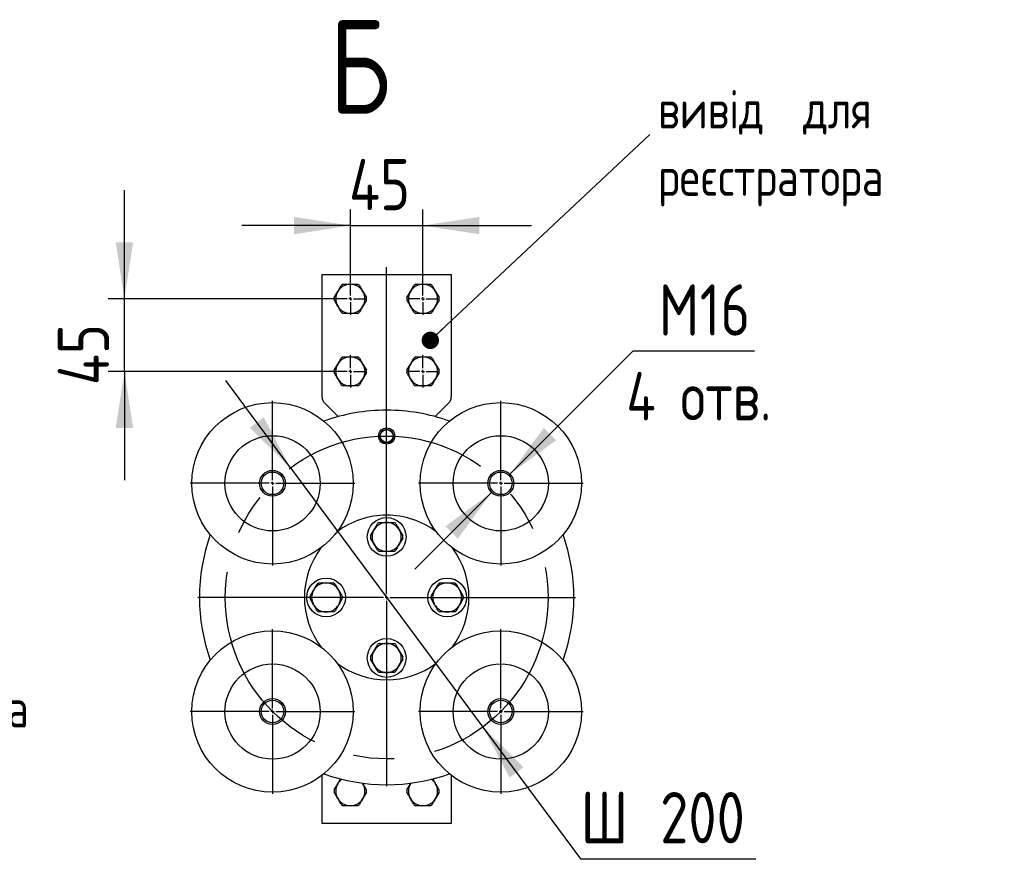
# Model space of a CAD drawing. Header units: millimetres. Extents: x 0 to 305, y 0 to 297.
# Tile 13 of 39: x 104 to 165, y 152 to 204. Entities that reach past the tile are written whole.
import ezdxf

# ---------------------------------------------------------------- set-up
doc = ezdxf.new("R2010")
doc.units = ezdxf.units.MM
doc.linetypes.add('CENTERX2', pattern=[20.32, 12.7, -2.54, 2.54, -2.54])
doc.layers.add('ОСНОВНАЯ_НАДПИСЬ', color=7, linetype='Continuous')
doc.styles.add('SLDTEXTSTYLE0', font='ГОСТ тип А', dxfattribs={"bigfont": 'bigfont'})
doc.styles.add('SLDTEXTSTYLE1', font='ГОСТ тип А', dxfattribs={"bigfont": 'bigfont'})
doc.styles.add('SLDTEXTSTYLE2', font='ГОСТ тип А')
doc.styles.add('SLDTEXTSTYLE4', font='ГОСТ тип А')
doc.styles.add('SLDTEXTSTYLE5', font='ГОСТ тип А', dxfattribs={"bigfont": 'bigfont'})
doc.styles.get("Standard").update_dxf_attribs({"font": 'ГОСТ тип А'})
doc.dimstyles.new('SLDDIMSTYLE2', dxfattribs={"dimtxt": 2.728516, "dimasz": 3.5, "dimexe": 0, "dimexo": 0.0625, "dimgap": 0.682129, "dimtad": 2, "dimlfac": 10, "dimrnd": 1e-09, "dimzin": 12, "dimdsep": 46, "dimtxsty": 'SLDTEXTSTYLE2', "dimsah": 1, "dimcen": 0.09, "dimadec": 0, "dimazin": 3, "dimtfac": 1, "dimtdec": 3, "dimtmove": 0, "dimatfit": 0, "dimfxl": 1, "dimfrac": 2, "dimtolj": 1, "dimtzin": 12, "dimarcsym": 0})
doc.dimstyles.new('SLDDIMSTYLE3', dxfattribs={"dimtxt": 0.18, "dimasz": 1.076923, "dimexe": 0, "dimexo": 0.0625, "dimgap": 0, "dimtad": 0, "dimtih": 1, "dimtoh": 1, "dimdec": 0, "dimrnd": 1e-09, "dimzin": 0, "dimdsep": 46, "dimtxsty": 'Standard', "dimblk1": 'DOT', "dimblk2": 'DOT', "dimsah": 1, "dimcen": 0.09, "dimadec": 0, "dimazin": 0, "dimtfac": 1.076923, "dimtdec": 0, "dimtofl": 0, "dimtmove": 0, "dimatfit": 3, "dimldrblk": 'DOT', "dimfxl": 1, "dimfrac": 2, "dimtolj": 1, "dimtzin": 0, "dimarcsym": 0})
doc.dimstyles.new('SLDDIMSTYLE4', dxfattribs={"dimtxt": 2.728516, "dimasz": 3.5, "dimexe": 0, "dimexo": 0.0625, "dimgap": 0.682129, "dimtad": 0, "dimtih": 1, "dimtoh": 1, "dimlfac": 10, "dimrnd": 1e-09, "dimzin": 12, "dimdsep": 46, "dimtxsty": 'SLDTEXTSTYLE2', "dimsah": 1, "dimcen": 0, "dimadec": 0, "dimazin": 3, "dimtfac": 1, "dimtdec": 3, "dimtmove": 0, "dimatfit": 3, "dimfxl": 1, "dimfrac": 2, "dimtolj": 1, "dimtzin": 12, "dimarcsym": 0})
doc.dimstyles.new('SLDDIMSTYLE5', dxfattribs={"dimtxt": 2.728516, "dimasz": 3.5, "dimexe": 0, "dimexo": 0.0625, "dimgap": 0.682129, "dimtad": 0, "dimtih": 1, "dimtoh": 1, "dimdec": 0, "dimlfac": 10, "dimrnd": 1e-09, "dimzin": 12, "dimdsep": 46, "dimtxsty": 'SLDTEXTSTYLE2', "dimsah": 1, "dimcen": 0, "dimadec": 0, "dimazin": 3, "dimtfac": 1, "dimtdec": 3, "dimtofl": 0, "dimtmove": 0, "dimatfit": 3, "dimfxl": 1, "dimfrac": 2, "dimtolj": 1, "dimtzin": 12, "dimarcsym": 0})

# ---------------------------------------------------------------- blocks, each defined once
blk = doc.blocks.new('SW_NOTE_0_5')
at = {"layer": 'ОСНОВНАЯ_НАДПИСЬ', "color": 0, "char_height": 2.38125, "attachment_point": 1, "style": 'SLDTEXTSTYLE1'}
for s, insert in [('вивід для реєстратора', (0.567, 2.758)), ('спрацювань JCQF', (0.567, -1.417))]:
    blk.add_mtext(s, dxfattribs=dict(at, insert=insert))
blk = doc.blocks.new('_D_8')
at = {"layer": 'ОСНОВНАЯ_НАДПИСЬ'}
for p, q in [((120.943, 176.52), (116.93, 181.924)), ((120.943, 176.52), (132.867, 160.463)), ((132.867, 160.463), (138.923, 152.308)), ((138.923, 152.308), (149.776, 152.308))]:
    blk.add_line(p, q, dxfattribs=at)
for points in [[(120.943, 176.52), (119.288, 179.651), (118.424, 179.009)], [(132.867, 160.463), (134.521, 157.332), (135.386, 157.974)]]:
    blk.add_solid(points, dxfattribs=at)
at = {"layer": 'ОСНОВНАЯ_НАДПИСЬ', "char_height": 3.175, "attachment_point": 1, "style": 'SLDTEXTSTYLE4'}
for s, insert in [('%%c', (138.923, 156.436)), ('200', (143.849, 156.436))]:
    blk.add_mtext(s, dxfattribs=dict(at, insert=insert))
blk = doc.blocks.new('_D_9')
at = {"layer": 'ОСНОВНАЯ_НАДПИСЬ'}
for p, q in [((124.655, 188.002), (124.655, 192.529)), ((129.155, 188.002), (129.155, 192.529)), ((124.655, 191.529), (117.924, 191.529)), ((124.655, 191.529), (129.155, 191.529)), ((129.155, 191.529), (135.885, 191.529))]:
    blk.add_line(p, q, dxfattribs=at)
for points in [[(124.655, 191.529), (121.155, 192.067), (121.155, 190.99)], [(129.155, 191.529), (132.655, 190.99), (132.655, 192.067)]]:
    blk.add_solid(points, dxfattribs=at)
at = {"layer": 'ОСНОВНАЯ_НАДПИСЬ', "insert": (124.571, 195.656), "char_height": 3.175, "attachment_point": 1, "style": 'SLDTEXTSTYLE4'}
blk.add_mtext('45', dxfattribs=at)
blk = doc.blocks.new('_D_10')
at = {"layer": 'ОСНОВНАЯ_НАДПИСЬ'}
for p, q in [((110.656, 186.992), (110.656, 193.722)), ((123.645, 186.992), (109.656, 186.992)), ((110.656, 182.492), (110.656, 186.992)), ((123.645, 182.492), (109.656, 182.492)), ((110.656, 182.492), (110.656, 175.761))]:
    blk.add_line(p, q, dxfattribs=at)
for points in [[(110.656, 186.992), (111.194, 190.492), (110.117, 190.492)], [(110.656, 182.492), (110.117, 178.992), (111.194, 178.992)]]:
    blk.add_solid(points, dxfattribs=at)
at = {"layer": 'ОСНОВНАЯ_НАДПИСЬ', "insert": (106.528, 181.644), "char_height": 3.175, "attachment_point": 1, "rotation": 90, "style": 'SLDTEXTSTYLE4'}
blk.add_mtext('45', dxfattribs=at)
blk = doc.blocks.new('_D_11')
at = {"layer": 'ОСНОВНАЯ_НАДПИСЬ'}
for p, q in [((134.543, 176.13), (142.173, 183.76)), ((142.173, 183.76), (149.687, 183.76)), ((133.408, 174.995), (128.649, 170.236))]:
    blk.add_line(p, q, dxfattribs=at)
for points in [[(134.543, 176.13), (137.399, 178.224), (136.637, 178.986)], [(133.408, 174.995), (130.553, 172.901), (131.314, 172.14)]]:
    blk.add_solid(points, dxfattribs=at)
at = {"layer": 'ОСНОВНАЯ_НАДПИСЬ', "attachment_point": 1}
for s, insert, char_height, style in [('16', (146.301, 187.888), 3.175, 'SLDTEXTSTYLE4'), ('М', (143.761, 187.888), 3.175, 'SLDTEXTSTYLE5'), ('4 отв.', (141.755, 182.46), 3, 'SLDTEXTSTYLE5')]:
    blk.add_mtext(s, dxfattribs=dict(at, insert=insert, char_height=char_height, style=style))
blk = doc.blocks.new('SW_NOTE_0_6')
at = {"layer": 'ОСНОВНАЯ_НАДПИСЬ', "color": 0, "char_height": 2.38125, "attachment_point": 1, "style": 'SLDTEXTSTYLE1'}
for s, insert in [('вивід  для ', (0.503, 2.763)), ('реєстратора ', (0.503, -1.412))]:
    blk.add_mtext(s, dxfattribs=dict(at, insert=insert))
blk = doc.blocks.new('_Dot')
at = {"color": 0, "linetype": 'ByBlock', "lineweight": -2}
blk.add_line((-0.5, 0), (-1, 0), dxfattribs=at)
at = {"color": 0, "linetype": 'ByBlock', "const_width": 0.5}
blk.add_lwpolyline([(-0.25, 0, 1), (0.25, 0, 1)], format="xyb", close=True, dxfattribs=at)
blk = doc.blocks.new('SW_CENTERMARKSYMBOL_0')
at = {"layer": 'ОСНОВНАЯ_НАДПИСЬ', "color": 0}
for p, q in [((0, 0.2), (0, 20.469)), ((-0.2, 0), (-11.7, 0)), ((0, 0), (-0.1, 0)), ((0, 0), (0, 0.1)), ((0, 0), (0, -0.1)), ((0, 0), (0.1, 0)), ((0.2, 0), (11.7, 0)), ((0, -0.2), (0, -11.7))]:
    blk.add_line(p, q, dxfattribs=at)
blk = doc.blocks.new('SW_CENTERMARKSYMBOL_1')
at = {"layer": 'ОСНОВНАЯ_НАДПИСЬ', "color": 0}
for p, q in [((0, 0.2), (0, 1)), ((-0.2, 0), (-1, 0)), ((0, 0), (-0.1, 0)), ((0, 0), (0, 0.1)), ((0, 0), (0, -0.1)), ((0, 0), (0.1, 0)), ((0.2, 0), (1, 0)), ((0, -0.2), (0, -1))]:
    blk.add_line(p, q, dxfattribs=at)
blk = doc.blocks.new('SW_CENTERMARKSYMBOL_2')
at = {"layer": 'ОСНОВНАЯ_НАДПИСЬ', "color": 0}
for p, q in [((0, 0.2), (0, 1)), ((-0.2, 0), (-1, 0)), ((0, 0), (-0.1, 0)), ((0, 0), (0, 0.1)), ((0, 0), (0, -0.1)), ((0, 0), (0.1, 0)), ((0.2, 0), (1, 0)), ((0, -0.2), (0, -1))]:
    blk.add_line(p, q, dxfattribs=at)
blk = doc.blocks.new('SW_CENTERMARKSYMBOL_3')
at = {"layer": 'ОСНОВНАЯ_НАДПИСЬ', "color": 0}
for p, q in [((0, 0.2), (0, 1)), ((-0.2, 0), (-1, 0)), ((0, 0), (-0.1, 0)), ((0, 0), (0, 0.1)), ((0, 0), (0, -0.1)), ((0, 0), (0.1, 0)), ((0.2, 0), (1, 0)), ((0, -0.2), (0, -1))]:
    blk.add_line(p, q, dxfattribs=at)
blk = doc.blocks.new('SW_CENTERMARKSYMBOL_4')
at = {"layer": 'ОСНОВНАЯ_НАДПИСЬ', "color": 0}
for p, q in [((0, 0.2), (0, 5.1)), ((-0.2, 0), (-5.1, 0)), ((0, 0), (-0.1, 0)), ((0, 0), (0, 0.1)), ((0, 0), (0, -0.1)), ((0, 0), (0.1, 0)), ((0.2, 0), (5.1, 0)), ((0, -0.2), (0, -5.1))]:
    blk.add_line(p, q, dxfattribs=at)
blk = doc.blocks.new('SW_CENTERMARKSYMBOL_5')
at = {"layer": 'ОСНОВНАЯ_НАДПИСЬ', "color": 0}
for p, q in [((0, 0.2), (0, 5.1)), ((-0.2, 0), (-5.1, 0)), ((0, 0), (-0.1, 0)), ((0, 0), (0, 0.1)), ((0, 0), (0, -0.1)), ((0, 0), (0.1, 0)), ((0.2, 0), (5.1, 0)), ((0, -0.2), (0, -5.1))]:
    blk.add_line(p, q, dxfattribs=at)
blk = doc.blocks.new('SW_CENTERMARKSYMBOL_6')
at = {"layer": 'ОСНОВНАЯ_НАДПИСЬ', "color": 0}
for p, q in [((0, 0.2), (0, 5.1)), ((-0.2, 0), (-5.1, 0)), ((0, 0), (-0.1, 0)), ((0, 0), (0, 0.1)), ((0, 0), (0, -0.1)), ((0, 0), (0.1, 0)), ((0.2, 0), (5.1, 0)), ((0, -0.2), (0, -5.1))]:
    blk.add_line(p, q, dxfattribs=at)
blk = doc.blocks.new('SW_CENTERMARKSYMBOL_7')
at = {"layer": 'ОСНОВНАЯ_НАДПИСЬ', "color": 0}
for p, q in [((0, 0.2), (0, 5.1)), ((-0.2, 0), (-5.1, 0)), ((0, 0), (-0.1, 0)), ((0, 0), (0, 0.1)), ((0, 0), (0, -0.1)), ((0, 0), (0.1, 0)), ((0.2, 0), (5.1, 0)), ((0, -0.2), (0, -5.1))]:
    blk.add_line(p, q, dxfattribs=at)
blk = doc.blocks.new('SW_CENTERMARKSYMBOL_8')
at = {"layer": 'ОСНОВНАЯ_НАДПИСЬ', "color": 0}
for p, q in [((0, 0.2), (0, 1)), ((-0.2, 0), (-1, 0)), ((0, 0), (-0.1, 0)), ((0, 0), (0, 0.1)), ((0, 0), (0, -0.1)), ((0, 0), (0.1, 0)), ((0.2, 0), (1, 0)), ((0, -0.2), (0, -1))]:
    blk.add_line(p, q, dxfattribs=at)

msp = doc.modelspace()

# ---------------------------------------------------------------- linework, layer by layer
at = {"color": 7, "linetype": 'Continuous', "lineweight": 25}
for p, q in [((122.9046, 188.4916), (130.9046, 188.4916)), ((122.9046, 180.8916), (122.9046, 188.4916)), ((130.9046, 188.4916), (130.9046, 180.8916)), ((123.6572, 187.0641), (123.8751, 187.4416)), ((123.8751, 187.4416), (124.0931, 187.8191)), ((125.216, 187.8191), (125.434, 187.4416)), ((125.434, 187.4416), (125.6519, 187.0641)), ((128.1572, 187.0641), (128.3751, 187.4416)), ((128.3751, 187.4416), (128.5931, 187.8191)), ((129.716, 187.8191), (129.934, 187.4416)), ((129.934, 187.4416), (130.1519, 187.0641)), ((125.6519, 186.9191), (125.434, 186.5416)), ((130.1519, 186.9191), (129.934, 186.5416)), ((124.6546, 186.0916), (124.2187, 186.0916)), ((125.0905, 186.0916), (124.6546, 186.0916)), ((125.434, 186.5416), (125.216, 186.1641)), ((129.1546, 186.0916), (128.7187, 186.0916)), ((129.5905, 186.0916), (129.1546, 186.0916)), ((129.934, 186.5416), (129.716, 186.1641)), ((123.8751, 182.9416), (124.0931, 183.3191)), ((125.216, 183.3191), (125.434, 182.9416)), ((128.3751, 182.9416), (128.5931, 183.3191)), ((129.716, 183.3191), (129.934, 182.9416)), ((123.6572, 182.5641), (123.8751, 182.9416)), ((125.434, 182.9416), (125.6519, 182.5641)), ((125.6519, 182.4191), (125.434, 182.0416)), ((128.1572, 182.5641), (128.3751, 182.9416)), ((129.934, 182.9416), (130.1519, 182.5641)), ((130.1519, 182.4191), (129.934, 182.0416)), ((125.434, 182.0416), (125.216, 181.6641)), ((129.934, 182.0416), (129.716, 181.6641)), ((124.6546, 181.5916), (124.2187, 181.5916)), ((125.0905, 181.5916), (124.6546, 181.5916)), ((129.1546, 181.5916), (128.7187, 181.5916)), ((129.5905, 181.5916), (129.1546, 181.5916)), ((123.8947, 179.6943), (123.051, 180.5381)), ((130.7581, 180.5381), (129.9144, 179.6943)), ((125.9072, 172.3141), (126.1251, 172.6916)), ((126.1129, 172.6801), (126.1308, 172.711)), ((127.684, 172.6916), (127.9019, 172.3141)), ((126.1251, 171.7916), (125.9072, 172.1691)), ((127.9019, 172.1691), (127.684, 171.7916)), ((127.6984, 171.807), (127.6806, 171.7761)), ((122.1572, 168.5641), (122.3751, 168.9416)), ((122.3751, 168.0416), (122.1572, 168.4191)), ((122.3629, 168.9301), (122.3808, 168.961)), ((123.934, 168.9416), (124.1519, 168.5641)), ((124.1519, 168.4191), (123.934, 168.0416)), ((129.6572, 168.5641), (129.8751, 168.9416)), ((129.8751, 168.0416), (129.6572, 168.4191)), ((129.8629, 168.9301), (129.8808, 168.961)), ((131.434, 168.9416), (131.6519, 168.5641)), ((131.6519, 168.4191), (131.434, 168.0416)), ((123.9484, 168.057), (123.9306, 168.0261)), ((131.4484, 168.057), (131.4306, 168.0261)), ((125.9072, 164.8141), (126.1251, 165.1916)), ((126.1129, 165.1801), (126.1308, 165.211)), ((127.684, 165.1916), (127.9019, 164.8141)), ((126.1251, 164.2916), (125.9072, 164.6691)), ((127.6984, 164.307), (127.6806, 164.2761)), ((127.9019, 164.6691), (127.684, 164.2916)), ((122.9046, 154.4916), (122.9046, 157.4748)), ((130.9046, 157.4748), (130.9046, 154.4916)), ((123.6572, 156.5641), (123.8751, 156.9416)), ((123.8751, 156.9416), (124.0565, 157.2558)), ((125.3992, 157.0019), (125.434, 156.9416)), ((125.434, 156.9416), (125.4046, 156.989)), ((128.1572, 156.5641), (128.3751, 156.9416)), ((128.3751, 156.9416), (128.413, 157.0071)), ((128.4045, 156.989), (128.3751, 156.9416)), ((125.6519, 156.4191), (125.434, 156.0416)), ((130.1519, 156.4191), (129.934, 156.0416)), ((123.1046, 154.4916), (122.9046, 154.4916)), ((130.7046, 154.4916), (123.1046, 154.4916)), ((130.9046, 154.4916), (130.7046, 154.4916))]:
    msp.add_line(p, q, dxfattribs=at)
at = {"color": 7, "linetype": 'Continuous', "lineweight": 25, "flags": 128}
for points in [[(126.9982, 171.3415), (126.9039, 171.3366), (126.8642, 171.3375)], [(123.2482, 167.5915), (123.1539, 167.5866), (123.1142, 167.5875)], [(130.7482, 167.5915), (130.6539, 167.5866), (130.6142, 167.5875)], [(126.9982, 163.8415), (126.9039, 163.8366), (126.8642, 163.8375)]]:
    msp.add_lwpolyline(points, dxfattribs=at)
at = {"color": 7, "linetype": 'Continuous', "lineweight": 25}
for centre, radius in [((119.8335, 175.5627), 5), ((133.9756, 175.5627), 5), ((126.9046, 178.4916), 0.5025), ((126.9046, 178.4916), 0.425), ((126.9046, 178.4916), 0.4), ((119.8335, 175.5627), 2.95), ((133.9756, 175.5627), 2.95), ((119.8335, 175.5627), 0.8025), ((133.9756, 175.5627), 0.8025), ((119.8335, 175.5627), 0.7), ((133.9756, 175.5627), 0.7), ((126.9046, 172.2416), 1.2), ((123.1546, 168.4916), 1.2), ((130.6546, 168.4916), 1.2), ((119.8335, 161.4205), 5), ((133.9756, 161.4205), 5), ((126.9046, 164.7416), 1.2), ((119.8335, 161.4205), 2.95), ((133.9756, 161.4205), 2.95), ((119.8335, 161.4205), 0.8025), ((119.8335, 161.4205), 0.7), ((133.9756, 161.4205), 0.8025), ((133.9756, 161.4205), 0.7)]:
    msp.add_circle(centre, radius, dxfattribs=at)
for centre, radius, start, end in [((124.6546, 186.9916), 0.9, 150, 210), ((124.6546, 186.9916), 0.9, 90, 150), ((124.6546, 186.9916), 1, 115.841933, 124.158067), ((124.6546, 186.9916), 0.9, 30, 90), ((124.6546, 186.9916), 1, 55.841933, 64.158067), ((124.6546, 186.9916), 0.9, 330, 30), ((129.1546, 186.9916), 0.9, 150, 210), ((129.1546, 186.9916), 0.9, 90, 150), ((129.1546, 186.9916), 1, 115.841933, 124.158067), ((129.1546, 186.9916), 0.9, 30, 90), ((129.1546, 186.9916), 1, 55.841933, 64.158067), ((129.1546, 186.9916), 0.9, 330, 30), ((124.6546, 186.9916), 1, 175.841933, 184.158067), ((124.6546, 186.9916), 1, 355.841933, 4.158067), ((129.1546, 186.9916), 1, 175.841933, 184.158067), ((129.1546, 186.9916), 1, 355.841933, 4.158067), ((124.6546, 186.9916), 0.9, 210, 270), ((124.6546, 186.9916), 1, 235.841933, 244.158067), ((124.6546, 186.9916), 0.9, 270, 330), ((124.6546, 186.9916), 1, 295.841933, 304.158067), ((129.1546, 186.9916), 0.9, 210, 270), ((129.1546, 186.9916), 1, 235.841933, 244.158067), ((129.1546, 186.9916), 0.9, 270, 330), ((129.1546, 186.9916), 1, 295.841933, 304.158067), ((124.6546, 182.4916), 0.9, 90, 150), ((124.6546, 182.4916), 1, 115.841933, 124.158067), ((124.6546, 182.4916), 0.9, 30, 90), ((124.6546, 182.4916), 1, 55.841933, 64.158067), ((129.1546, 182.4916), 0.9, 90, 150), ((129.1546, 182.4916), 1, 115.841933, 124.158067), ((129.1546, 182.4916), 0.9, 30, 90), ((129.1546, 182.4916), 1, 55.841933, 64.158067), ((124.6546, 182.4916), 1, 175.841933, 184.158067), ((124.6546, 182.4916), 0.9, 150, 210), ((124.6546, 182.4916), 0.9, 330, 30), ((124.6546, 182.4916), 1, 355.841933, 4.158067), ((129.1546, 182.4916), 1, 175.841933, 184.158067), ((129.1546, 182.4916), 0.9, 150, 210), ((129.1546, 182.4916), 0.9, 330, 30), ((129.1546, 182.4916), 1, 355.841933, 4.158067), ((124.6546, 182.4916), 0.9, 210, 270), ((124.6546, 182.4916), 0.9, 270, 330), ((129.1546, 182.4916), 0.9, 210, 270), ((129.1546, 182.4916), 0.9, 270, 330), ((124.6546, 182.4916), 1, 235.841933, 244.158067), ((124.6546, 182.4916), 1, 295.841933, 304.158067), ((129.1546, 182.4916), 1, 235.841933, 244.158067), ((129.1546, 182.4916), 1, 295.841933, 304.158067), ((123.4046, 180.8916), 0.5, 180, 225), ((130.4046, 180.8916), 0.5, 315, 0), ((126.9046, 168.4916), 11.6, 90, 109.592063), ((126.9046, 168.4916), 11.6, 70.407937, 90), ((126.9046, 168.4916), 5.1, 90, 127.010731), ((126.9046, 168.4916), 5.1, 52.989269, 90), ((126.9046, 172.2416), 0.9, 150, 210), ((126.9046, 172.2416), 0.9, 90, 150), ((126.9046, 172.2416), 1, 115.841933, 124.158067), ((126.9046, 172.2416), 0.9, 30, 90), ((126.9046, 172.2416), 1, 55.841933, 64.158067), ((126.9046, 172.2416), 0.9, 330, 30), ((126.9046, 168.4916), 11.6, 160.407937, 199.592063), ((126.9046, 172.2416), 1, 175.841933, 184.158067), ((126.9046, 172.2416), 1, 355.841933, 4.158067), ((126.9046, 168.4916), 11.6, 340.407937, 19.592063), ((126.9046, 168.4916), 5.1, 142.989269, 217.010731), ((126.9046, 172.2416), 0.9, 210, 270), ((126.9046, 172.2416), 0.9, 270, 330), ((126.9046, 168.4916), 5.1, 322.989269, 37.010731), ((126.9046, 172.2416), 1, 235.841933, 244.158067), ((126.9046, 172.2416), 1, 295.841933, 304.158067), ((123.1546, 168.4916), 0.9, 90, 150), ((123.1546, 168.4916), 1, 115.841933, 124.158067), ((123.1546, 168.4916), 0.9, 30, 90), ((123.1546, 168.4916), 1, 55.841933, 64.158067), ((130.6546, 168.4916), 0.9, 90, 150), ((130.6546, 168.4916), 1, 115.841933, 124.158067), ((130.6546, 168.4916), 0.9, 30, 90), ((130.6546, 168.4916), 1, 55.841933, 64.158067), ((123.1546, 168.4916), 1, 175.841933, 184.158067), ((123.1546, 168.4916), 0.9, 150, 210), ((123.1546, 168.4916), 0.9, 330, 30), ((123.1546, 168.4916), 1, 355.841933, 4.158067), ((130.6546, 168.4916), 1, 175.841933, 184.158067), ((130.6546, 168.4916), 0.9, 150, 210), ((130.6546, 168.4916), 0.9, 330, 30), ((130.6546, 168.4916), 1, 355.841933, 4.158067), ((123.1546, 168.4916), 0.9, 210, 270), ((123.1546, 168.4916), 0.9, 270, 330), ((130.6546, 168.4916), 0.9, 210, 270), ((130.6546, 168.4916), 0.9, 270, 330), ((123.1546, 168.4916), 1, 235.841933, 244.158067), ((123.1546, 168.4916), 1, 295.841933, 304.158067), ((130.6546, 168.4916), 1, 235.841933, 244.158067), ((130.6546, 168.4916), 1, 295.841933, 304.158067), ((126.9046, 164.7416), 0.9, 90, 150), ((126.9046, 164.7416), 1, 115.841933, 124.158067), ((126.9046, 164.7416), 0.9, 30, 90), ((126.9046, 164.7416), 1, 55.841933, 64.158067), ((126.9046, 164.7416), 1, 175.841933, 184.158067), ((126.9046, 164.7416), 0.9, 150, 210), ((126.9046, 164.7416), 0.9, 330, 30), ((126.9046, 164.7416), 1, 355.841933, 4.158067), ((126.9046, 168.4916), 5.1, 232.989269, 307.010731), ((126.9046, 164.7416), 0.9, 210, 270), ((126.9046, 164.7416), 0.9, 270, 330), ((126.9046, 164.7416), 1, 235.841933, 244.158067), ((126.9046, 164.7416), 1, 295.841933, 304.158067), ((126.9046, 168.4916), 11.6, 250.407937, 289.592063), ((124.6546, 156.4916), 0.9, 150, 210), ((124.6546, 156.4916), 0.9, 125.211919, 150), ((124.6546, 156.4916), 0.9, 330, 30), ((129.1546, 156.4916), 0.9, 150, 210), ((129.1546, 156.4916), 0.9, 30, 54.788081), ((129.1546, 156.4916), 0.9, 330, 30), ((124.6546, 156.4916), 1, 175.841933, 184.158067), ((124.6546, 156.4916), 1, 355.841933, 4.158067), ((129.1546, 156.4916), 1, 175.841933, 184.158067), ((129.1546, 156.4916), 1, 355.841933, 4.158067), ((124.6546, 156.4916), 0.9, 210, 270), ((124.6546, 156.4916), 1, 235.841933, 244.158067), ((124.6546, 156.4916), 0.9, 270, 330), ((124.6546, 156.4916), 1, 295.841933, 304.158067), ((129.1546, 156.4916), 0.9, 210, 270), ((129.1546, 156.4916), 1, 235.841933, 244.158067), ((129.1546, 156.4916), 0.9, 270, 330), ((129.1546, 156.4916), 1, 295.841933, 304.158067)]:
    msp.add_arc(centre, radius, start, end, dxfattribs=at)
for points, knots in [([(124.2187, 187.8916), (124.2899, 187.8916), (124.4334, 187.8916), (124.5805, 187.8916), (124.6546, 187.8916)], [0, 0, 0, 0, 0.4964158, 1, 1, 1, 1]), ([(124.6546, 187.8916), (124.7275, 187.8916), (124.8746, 187.8916), (125.0181, 187.8916), (125.0905, 187.8916)], [0, 0, 0, 0, 0.4958804, 1, 1, 1, 1]), ([(128.7187, 187.8916), (128.7899, 187.8916), (128.9334, 187.8916), (129.0805, 187.8916), (129.1546, 187.8916)], [0, 0, 0, 0, 0.4964158, 1, 1, 1, 1]), ([(129.1546, 187.8916), (129.2275, 187.8916), (129.3746, 187.8916), (129.5181, 187.8916), (129.5905, 187.8916)], [0, 0, 0, 0, 0.4958804, 1, 1, 1, 1]), ([(123.8751, 186.5416), (123.8387, 186.6048), (123.7651, 186.7322), (123.6934, 186.8565), (123.6572, 186.9191)], [0, 0, 0, 0, 0.4958804, 1, 1, 1, 1]), ([(128.3751, 186.5416), (128.3387, 186.6048), (128.2651, 186.7322), (128.1934, 186.8565), (128.1572, 186.9191)], [0, 0, 0, 0, 0.4958804, 1, 1, 1, 1]), ([(124.0931, 186.1641), (124.0575, 186.2258), (123.9857, 186.3501), (123.9122, 186.4775), (123.8751, 186.5416)], [0, 0, 0, 0, 0.4964158, 1, 1, 1, 1]), ([(128.5931, 186.1641), (128.5575, 186.2258), (128.4857, 186.3501), (128.4122, 186.4775), (128.3751, 186.5416)], [0, 0, 0, 0, 0.4964158, 1, 1, 1, 1]), ([(124.2187, 183.3916), (124.2899, 183.3916), (124.4334, 183.3916), (124.5805, 183.3916), (124.6546, 183.3916)], [0, 0, 0, 0, 0.4964158, 1, 1, 1, 1]), ([(124.6546, 183.3916), (124.7275, 183.3916), (124.8746, 183.3916), (125.0181, 183.3916), (125.0905, 183.3916)], [0, 0, 0, 0, 0.4958804, 1, 1, 1, 1]), ([(128.7187, 183.3916), (128.7899, 183.3916), (128.9334, 183.3916), (129.0805, 183.3916), (129.1546, 183.3916)], [0, 0, 0, 0, 0.4964158, 1, 1, 1, 1]), ([(129.1546, 183.3916), (129.2275, 183.3916), (129.3746, 183.3916), (129.5181, 183.3916), (129.5905, 183.3916)], [0, 0, 0, 0, 0.4958804, 1, 1, 1, 1]), ([(123.8751, 182.0416), (123.8387, 182.1048), (123.7651, 182.2322), (123.6934, 182.3565), (123.6572, 182.4191)], [0, 0, 0, 0, 0.4958804, 1, 1, 1, 1]), ([(128.3751, 182.0416), (128.3387, 182.1048), (128.2651, 182.2322), (128.1934, 182.3565), (128.1572, 182.4191)], [0, 0, 0, 0, 0.4958804, 1, 1, 1, 1]), ([(124.0931, 181.6641), (124.0575, 181.7258), (123.9857, 181.8501), (123.9122, 181.9775), (123.8751, 182.0416)], [0, 0, 0, 0, 0.4964158, 1, 1, 1, 1]), ([(128.5931, 181.6641), (128.5575, 181.7258), (128.4857, 181.8501), (128.4122, 181.9775), (128.3751, 182.0416)], [0, 0, 0, 0, 0.4964158, 1, 1, 1, 1]), ([(126.1251, 172.6916), (126.1616, 172.7548), (126.2352, 172.8822), (126.3069, 173.0065), (126.3431, 173.0691)], [0, 0, 0, 0, 0.4958804, 1, 1, 1, 1]), ([(126.4687, 173.1416), (126.5399, 173.1416), (126.6834, 173.1416), (126.8305, 173.1416), (126.9046, 173.1416)], [0, 0, 0, 0, 0.4964158, 1, 1, 1, 1]), ([(126.9046, 173.1416), (126.9775, 173.1416), (127.1246, 173.1416), (127.2681, 173.1416), (127.3405, 173.1416)], [0, 0, 0, 0, 0.4958804, 1, 1, 1, 1]), ([(127.466, 173.0691), (127.5017, 173.0074), (127.5734, 172.8832), (127.647, 172.7558), (127.684, 172.6916)], [0, 0, 0, 0, 0.4964158, 1, 1, 1, 1]), ([(126.3431, 171.4141), (126.3075, 171.4758), (126.2357, 171.6001), (126.1622, 171.7275), (126.1251, 171.7916)], [0, 0, 0, 0, 0.4964158, 1, 1, 1, 1]), ([(127.684, 171.7916), (127.6475, 171.7284), (127.574, 171.6011), (127.5022, 171.4768), (127.466, 171.4141)], [0, 0, 0, 0, 0.4958804, 1, 1, 1, 1]), ([(126.9046, 171.3416), (126.8316, 171.3416), (126.6845, 171.3416), (126.541, 171.3416), (126.4687, 171.3416)], [0, 0, 0, 0, 0.4958804, 1, 1, 1, 1]), ([(127.3405, 171.3416), (127.2692, 171.3416), (127.1257, 171.3416), (126.9786, 171.3416), (126.9046, 171.3416)], [0, 0, 0, 0, 0.4964158, 1, 1, 1, 1]), ([(122.3751, 168.9416), (122.4116, 169.0048), (122.4852, 169.1322), (122.5569, 169.2565), (122.5931, 169.3191)], [0, 0, 0, 0, 0.4958804, 1, 1, 1, 1]), ([(122.7187, 169.3916), (122.7899, 169.3916), (122.9334, 169.3916), (123.0805, 169.3916), (123.1546, 169.3916)], [0, 0, 0, 0, 0.4964158, 1, 1, 1, 1]), ([(123.1546, 169.3916), (123.2275, 169.3916), (123.3746, 169.3916), (123.5181, 169.3916), (123.5905, 169.3916)], [0, 0, 0, 0, 0.4958804, 1, 1, 1, 1]), ([(123.716, 169.3191), (123.7517, 169.2574), (123.8234, 169.1332), (123.897, 169.0058), (123.934, 168.9416)], [0, 0, 0, 0, 0.4964158, 1, 1, 1, 1]), ([(129.8751, 168.9416), (129.9116, 169.0048), (129.9852, 169.1322), (130.0569, 169.2565), (130.0931, 169.3191)], [0, 0, 0, 0, 0.4958804, 1, 1, 1, 1]), ([(130.2187, 169.3916), (130.2899, 169.3916), (130.4334, 169.3916), (130.5805, 169.3916), (130.6546, 169.3916)], [0, 0, 0, 0, 0.4964158, 1, 1, 1, 1]), ([(130.6546, 169.3916), (130.7275, 169.3916), (130.8746, 169.3916), (131.0181, 169.3916), (131.0905, 169.3916)], [0, 0, 0, 0, 0.4958804, 1, 1, 1, 1]), ([(131.216, 169.3191), (131.2517, 169.2574), (131.3234, 169.1332), (131.397, 169.0058), (131.434, 168.9416)], [0, 0, 0, 0, 0.49641576, 1, 1, 1, 1]), ([(122.5931, 167.6641), (122.5575, 167.7258), (122.4857, 167.8501), (122.4122, 167.9775), (122.3751, 168.0416)], [0, 0, 0, 0, 0.4964158, 1, 1, 1, 1]), ([(123.934, 168.0416), (123.8975, 167.9784), (123.824, 167.8511), (123.7522, 167.7268), (123.716, 167.6641)], [0, 0, 0, 0, 0.49588037, 1, 1, 1, 1]), ([(130.0931, 167.6641), (130.0575, 167.7258), (129.9857, 167.8501), (129.9122, 167.9775), (129.8751, 168.0416)], [0, 0, 0, 0, 0.4964158, 1, 1, 1, 1]), ([(131.434, 168.0416), (131.3975, 167.9784), (131.324, 167.8511), (131.2522, 167.7268), (131.216, 167.6641)], [0, 0, 0, 0, 0.4958804, 1, 1, 1, 1]), ([(123.1546, 167.5916), (123.0816, 167.5916), (122.9345, 167.5916), (122.791, 167.5916), (122.7187, 167.5916)], [0, 0, 0, 0, 0.4958804, 1, 1, 1, 1]), ([(123.5905, 167.5916), (123.5192, 167.5916), (123.3757, 167.5916), (123.2286, 167.5916), (123.1546, 167.5916)], [0, 0, 0, 0, 0.4964158, 1, 1, 1, 1]), ([(130.6546, 167.5916), (130.5816, 167.5916), (130.4345, 167.5916), (130.291, 167.5916), (130.2187, 167.5916)], [0, 0, 0, 0, 0.4958804, 1, 1, 1, 1]), ([(131.0905, 167.5916), (131.0192, 167.5916), (130.8757, 167.5916), (130.7286, 167.5916), (130.6546, 167.5916)], [0, 0, 0, 0, 0.4964158, 1, 1, 1, 1]), ([(126.1251, 165.1916), (126.1616, 165.2548), (126.2352, 165.3822), (126.3069, 165.5065), (126.3431, 165.5691)], [0, 0, 0, 0, 0.4958804, 1, 1, 1, 1]), ([(126.4687, 165.6416), (126.5399, 165.6416), (126.6834, 165.6416), (126.8305, 165.6416), (126.9046, 165.6416)], [0, 0, 0, 0, 0.4964158, 1, 1, 1, 1]), ([(126.9046, 165.6416), (126.9775, 165.6416), (127.1246, 165.6416), (127.2681, 165.6416), (127.3405, 165.6416)], [0, 0, 0, 0, 0.4958804, 1, 1, 1, 1]), ([(127.466, 165.5691), (127.5017, 165.5074), (127.5734, 165.3832), (127.647, 165.2558), (127.684, 165.1916)], [0, 0, 0, 0, 0.4964158, 1, 1, 1, 1]), ([(126.3431, 163.9141), (126.3075, 163.9758), (126.2357, 164.1001), (126.1622, 164.2275), (126.1251, 164.2916)], [0, 0, 0, 0, 0.4964158, 1, 1, 1, 1]), ([(127.684, 164.2916), (127.6475, 164.2284), (127.574, 164.1011), (127.5022, 163.9768), (127.466, 163.9141)], [0, 0, 0, 0, 0.4958804, 1, 1, 1, 1]), ([(126.9046, 163.8416), (126.8316, 163.8416), (126.6845, 163.8416), (126.541, 163.8416), (126.4687, 163.8416)], [0, 0, 0, 0, 0.4958804, 1, 1, 1, 1]), ([(127.3405, 163.8416), (127.2692, 163.8416), (127.1257, 163.8416), (126.9786, 163.8416), (126.9046, 163.8416)], [0, 0, 0, 0, 0.4964158, 1, 1, 1, 1]), ([(125.434, 156.9416), (125.4705, 156.8784), (125.544, 156.7511), (125.6158, 156.6268), (125.6519, 156.5641)], [0, 0, 0, 0, 0.4958804, 1, 1, 1, 1]), ([(129.7491, 157.2619), (129.7738, 157.2192), (129.8346, 157.1138), (129.8969, 157.0058), (129.934, 156.9416)], [0, 0, 0, 0, 0.4055293, 1, 1, 1, 1]), ([(129.934, 156.9416), (129.9705, 156.8784), (130.044, 156.7511), (130.1158, 156.6268), (130.1519, 156.5641)], [0, 0, 0, 0, 0.4958804, 1, 1, 1, 1]), ([(123.8751, 156.0416), (123.8387, 156.1048), (123.7651, 156.2322), (123.6934, 156.3565), (123.6572, 156.4191)], [0, 0, 0, 0, 0.4958804, 1, 1, 1, 1]), ([(128.3751, 156.0416), (128.3387, 156.1048), (128.2651, 156.2322), (128.1934, 156.3565), (128.1572, 156.4191)], [0, 0, 0, 0, 0.4958804, 1, 1, 1, 1]), ([(124.0931, 155.6641), (124.0575, 155.7258), (123.9857, 155.8501), (123.9122, 155.9775), (123.8751, 156.0416)], [0, 0, 0, 0, 0.4964158, 1, 1, 1, 1]), ([(124.6546, 155.5916), (124.5816, 155.5916), (124.4345, 155.5916), (124.291, 155.5916), (124.2187, 155.5916)], [0, 0, 0, 0, 0.49588037, 1, 1, 1, 1]), ([(125.0905, 155.5916), (125.0192, 155.5916), (124.8757, 155.5916), (124.7286, 155.5916), (124.6546, 155.5916)], [0, 0, 0, 0, 0.4964158, 1, 1, 1, 1]), ([(125.434, 156.0416), (125.3975, 155.9784), (125.324, 155.8511), (125.2522, 155.7268), (125.216, 155.6641)], [0, 0, 0, 0, 0.4958804, 1, 1, 1, 1]), ([(128.5931, 155.6641), (128.5575, 155.7258), (128.4857, 155.8501), (128.4122, 155.9775), (128.3751, 156.0416)], [0, 0, 0, 0, 0.4964158, 1, 1, 1, 1]), ([(129.1546, 155.5916), (129.0816, 155.5916), (128.9345, 155.5916), (128.791, 155.5916), (128.7187, 155.5916)], [0, 0, 0, 0, 0.49588037, 1, 1, 1, 1]), ([(129.5905, 155.5916), (129.5192, 155.5916), (129.3757, 155.5916), (129.2286, 155.5916), (129.1546, 155.5916)], [0, 0, 0, 0, 0.4964158, 1, 1, 1, 1]), ([(129.934, 156.0416), (129.8975, 155.9784), (129.824, 155.8511), (129.7522, 155.7268), (129.716, 155.6641)], [0, 0, 0, 0, 0.4958804, 1, 1, 1, 1])]:
    msp.add_open_spline(points, degree=3, knots=knots, dxfattribs=at)
at = {"layer": 'ОСНОВНАЯ_НАДПИСЬ', "linetype": 'CENTERX2'}
msp.add_circle((126.9046, 168.4916), 10, dxfattribs=at)

# ---------------------------------------------------------------- block references
at = {"layer": 'ОСНОВНАЯ_НАДПИСЬ'}
for name, p in [('SW_NOTE_0_6', (143.2184, 197.1626)), ('SW_CENTERMARKSYMBOL_0', (126.9046, 168.4916)), ('SW_CENTERMARKSYMBOL_2', (124.6546, 186.9916)), ('SW_CENTERMARKSYMBOL_8', (129.1546, 186.9916)), ('SW_CENTERMARKSYMBOL_1', (124.6546, 182.4916)), ('SW_CENTERMARKSYMBOL_3', (129.1546, 182.4916)), ('SW_CENTERMARKSYMBOL_5', (119.8335, 175.5627)), ('SW_CENTERMARKSYMBOL_4', (133.9756, 175.5627)), ('SW_CENTERMARKSYMBOL_7', (119.8335, 161.4205)), ('SW_CENTERMARKSYMBOL_6', (133.9756, 161.4205)), ('SW_NOTE_0_5', (76.9452, 160.0631))]:
    msp.add_blockref(name, p, dxfattribs=at)

# ---------------------------------------------------------------- texts
at = {"layer": 'ОСНОВНАЯ_НАДПИСЬ', "insert": (123.3336, 204.2848), "char_height": 5.8208, "attachment_point": 1, "style": 'SLDTEXTSTYLE0'}
msp.add_mtext('Б', dxfattribs=at)

# ---------------------------------------------------------------- dimensions: what is measured, and where the dimension line sits
at = {"layer": 'ОСНОВНАЯ_НАДПИСЬ'}
dim = msp.add_linear_dim(base=(129.1546, 191.5288), p1=(124.6546, 187.9916), p2=(129.1546, 187.9916), dimstyle='SLDDIMSTYLE2', dxfattribs=at)
dim.commit()
dim.dimension.update_dxf_attribs({"geometry": '_D_9', "text_midpoint": (126.6878, 191.5288), "dimtype": 160})
dim = msp.add_linear_dim(base=(110.6558, 186.9916), p1=(123.6546, 182.4916), p2=(123.6546, 186.9916), angle=90, dimstyle='SLDDIMSTYLE2', dxfattribs=at)
dim.commit()
dim.dimension.update_dxf_attribs({"geometry": '_D_10', "text_midpoint": (110.6558, 183.7602), "dimtype": 160})
dim = msp.add_diameter_dim_2p(p1=(134.5431, 176.1301), p2=(133.4082, 174.9952), text='М<>\\P<stack><font size=4.0> </font><font size=3>4 отв.</font></stack></font>', dimstyle='SLDDIMSTYLE5', override={"dimpost": '<>'}, dxfattribs=at)
dim.commit()
dim.dimension.update_dxf_attribs({"geometry": '_D_11', "text_midpoint": (146.724, 186.3531), "dimtype": 163})
dim = msp.add_diameter_dim_2p(p1=(132.8665, 160.4632), p2=(120.9426, 176.52), dimstyle='SLDDIMSTYLE4', dxfattribs=at)
dim.commit()
dim.dimension.update_dxf_attribs({"geometry": '_D_8', "text_midpoint": (144.3495, 154.9715), "dimtype": 163})

# ---------------------------------------------------------------- leaders
msp.add_leader([(129.6104, 184.4193), (143.2184, 197.1626)], dimstyle='SLDDIMSTYLE3', dxfattribs=at)

doc.saveas('drawing.dxf')
